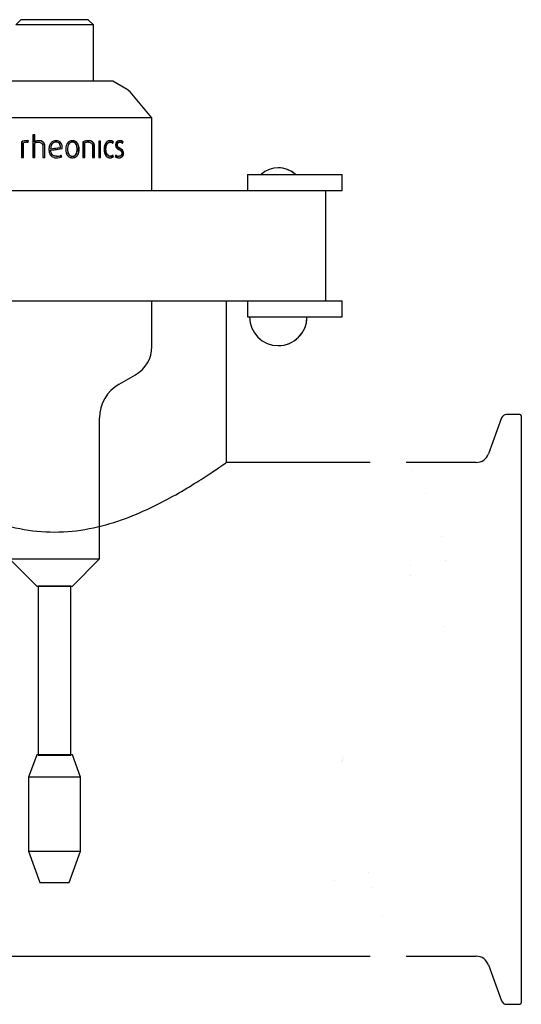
# Paper-space layout 'Sheet1' of a CAD drawing. Header units: millimetres. Extents: x 0 to 296, y -84 to 200.
# Tile 3 of 4: x 94 to 164, y 51 to 188. Entities that reach past the tile are written whole.
import ezdxf
from ezdxf.lldxf.tags import DXFTag

# ---------------------------------------------------------------- set-up
doc = ezdxf.new("R2010")
doc.units = ezdxf.units.MM
for name, color, linetype in [('Default', 7, 'Continuous'), ('DV6_Default', 7, 'Continuous'), ('FTP-20TL-30T', 7, 'Continuous'), ('SRV-HD-X3-A99-B2', 7, 'Continuous'), ('TC_2INCH_SEAL_CL', 7, 'Continuous')]:
    doc.layers.add(name, color=color, linetype=linetype)
tags = doc.linetypes.add('HIDDEN2', pattern=[4.7625, 3.175, -1.5875]).pattern_tags.tags
tags[6:7] = [DXFTag(74, 4), DXFTag(75, 0), DXFTag(340, '0'), DXFTag(46, 0.0), DXFTag(50, 0.0), DXFTag(44, 0.0), DXFTag(45, 0.0)]
tags[4:5] = [DXFTag(74, 4), DXFTag(75, 0), DXFTag(340, '0'), DXFTag(46, 0.0), DXFTag(50, 0.0), DXFTag(44, 0.0), DXFTag(45, 0.0)]

# ---------------------------------------------------------------- blocks, each defined once
blk = doc.blocks.new('SE8')
at = {"layer": 'FTP-20TL-30T', "color": 7, "linetype": 'Continuous'}
for p, q in [((161.25, 132.87), (159.43, 127.87)), ((163.81, 133.35), (161.93, 133.35)), ((163.99, 133.17), (163.99, 51.63)), ((157.74, 126.69), (148.01, 126.69)), ((148.01, 58.11), (157.74, 58.11)), ((159.43, 56.92), (161.25, 51.92)), ((161.93, 51.45), (163.81, 51.45))]:
    blk.add_line(p, q, dxfattribs=at)
for centre, radius, start, end in [((161.93, 132.63), 0.72, 90, 160), ((163.81, 133.17), 0.18, 0, 90), ((157.74, 128.49), 1.8, 270, 340), ((157.74, 56.31), 1.8, 20, 90), ((161.93, 52.17), 0.72, 200, 270), ((163.81, 51.63), 0.18, 270, 360)]:
    blk.add_arc(centre, radius, start, end, dxfattribs=at)
blk = doc.blocks.new('SE9')
at = {"layer": 'DV6_Default', "color": 7, "linetype": 'HIDDEN2'}
blk.add_line((112.72, 142.78), (112.72, 149.15), dxfattribs=at)
at = {"layer": 'FTP-20TL-30T', "color": 7, "linetype": 'Continuous'}
for p, q in [((123.07, 126.69), (123.07, 149.15)), ((143.01, 126.69), (123.07, 126.69)), ((40.66, 58.11), (143.01, 58.11))]:
    blk.add_line(p, q, dxfattribs=at)
blk.add_open_spline([(75.37, 126.69), (75.37, 126.69), (75.53, 126.57), (76.17, 126.13), (76.65, 125.8), (77.88, 124.98), (78.63, 124.49), (80.35, 123.42), (81.34, 122.82), (83.47, 121.62), (84.63, 121.01), (87.14, 119.81), (88.49, 119.23), (91.32, 118.23), (92.83, 117.8), (95.97, 117.2), (97.57, 117.03), (100.85, 117.03), (102.46, 117.2), (105.59, 117.8), (107.11, 118.23), (111.36, 119.73), (113.89, 121.02), (117.1, 122.82), (118.08, 123.42), (119.8, 124.49), (120.53, 124.97), (121.76, 125.79), (122.25, 126.12), (122.9, 126.57), (123.07, 126.69), (123.07, 126.69)], degree=3, knots=[0.5003494, 0.5003494, 0.5003494, 0.5003494, 0.53125, 0.53125, 0.5625, 0.5625, 0.59375, 0.59375, 0.625, 0.625, 0.65625, 0.65625, 0.6875, 0.6875, 0.71875, 0.71875, 0.75, 0.75, 0.78125, 0.78125, 0.8125, 0.8125, 0.875, 0.875, 0.90625, 0.90625, 0.9375, 0.9375, 0.96875, 0.96875, 1, 1, 1, 1], dxfattribs=at)
at = {"layer": 'SRV-HD-X3-A99-B2', "color": 7, "linetype": 'Continuous'}
for p, q in [((94.54, 188.18), (93.82, 187.46)), ((104.62, 187.46), (93.82, 187.46)), ((103.9, 188.18), (94.54, 188.18)), ((104.62, 187.46), (103.9, 188.18)), ((104.62, 179.63), (104.62, 187.46)), ((107.32, 179.63), (91.12, 179.63)), ((109.28, 178.5), (107.32, 179.63)), ((109.7, 178.15), (109.28, 178.5)), ((112.72, 174.55), (109.7, 178.15)), ((112.72, 174.55), (85.72, 174.55)), ((112.72, 164.45), (112.72, 174.55)), ((94.68, 171.22), (94.65, 171.22)), ((94.65, 171.22), (94.65, 169.04)), ((94.68, 171.22), (94.68, 169.04)), ((94.89, 169.04), (94.89, 171.08)), ((95.4, 171.16), (95.37, 171.16)), ((95.37, 171.16), (95.54, 171.15)), ((95.43, 171.38), (95.4, 171.38)), ((95.4, 171.16), (95.54, 171.15)), ((95.54, 171.15), (95.59, 171.36)), ((96.44, 172.19), (96.19, 172.19)), ((96.19, 172.19), (96.19, 169.04)), ((96.21, 172.19), (96.21, 169.04)), ((96.44, 171.22), (96.44, 172.19)), ((96.46, 171.22), (96.44, 171.22)), ((96.44, 169.04), (96.44, 171.01)), ((96.99, 171.16), (96.97, 171.16)), ((97.02, 171.37), (97.01, 171.37)), ((99.21, 171.15), (99.21, 171.15)), ((99.4, 171.18), (99.4, 171.18)), ((101.69, 171.38), (101.71, 171.38)), ((101.69, 171.17), (101.71, 171.17)), ((103.19, 171.22), (103.19, 169.04)), ((103.4, 169.04), (103.4, 171.08)), ((103.4, 171.08), (103.43, 171.08)), ((103.43, 169.04), (103.43, 171.08)), ((103.92, 171.38), (103.95, 171.38)), ((103.92, 171.17), (103.95, 171.17)), ((105.61, 171.33), (105.38, 171.33)), ((105.38, 171.33), (105.38, 169.04)), ((105.56, 169.04), (105.56, 171.33)), ((105.61, 169.04), (105.61, 171.33)), ((106.9, 171.16), (106.96, 171.16)), ((107.27, 171.06), (107.33, 171.22)), ((107.31, 171.03), (107.38, 171.22)), ((107.33, 171.22), (107.38, 171.22)), ((108.25, 171.17), (108.31, 171.17)), ((108.61, 171.07), (108.67, 171.22)), ((108.66, 171.03), (108.73, 171.22)), ((108.67, 171.22), (108.73, 171.22)), ((97.61, 170.61), (97.6, 170.61)), ((97.6, 170.61), (97.6, 169.04)), ((97.61, 170.61), (97.61, 169.04)), ((97.85, 169.04), (97.85, 170.62)), ((98.44, 170.19), (98.43, 170.19)), ((98.66, 170.25), (100.04, 170.45)), ((98.67, 170.25), (98.66, 170.25)), ((98.67, 170.25), (99.22, 170.33)), ((98.67, 170.06), (100.28, 170.29)), ((99.19, 170.13), (100.27, 170.29)), ((100.27, 170.29), (100.28, 170.43)), ((100.27, 170.29), (100.28, 170.29)), ((100.28, 170.43), (100.28, 170.43)), ((100.28, 170.29), (100.28, 170.43)), ((101.01, 170.19), (101.02, 170.19)), ((102.6, 170.19), (102.63, 170.19)), ((104.53, 170.61), (104.53, 169.04)), ((104.72, 169.04), (104.72, 170.62)), ((104.72, 170.62), (104.76, 170.62)), ((104.76, 169.04), (104.76, 170.62)), ((106.3, 170.19), (106.35, 170.19)), ((107.88, 170.79), (107.94, 170.79)), ((108.73, 169.63), (108.79, 169.63)), ((94.65, 169.04), (94.89, 169.04)), ((96.19, 169.04), (96.44, 169.04)), ((97.6, 169.04), (97.85, 169.04)), ((99.22, 169.25), (99.22, 169.25)), ((99.5, 169), (99.5, 169)), ((99.51, 169.21), (99.51, 169.21)), ((100.21, 169.16), (100.12, 169.35)), ((100.21, 169.16), (100.13, 169.35)), ((100.21, 169.16), (100.21, 169.16)), ((101.69, 169.21), (101.71, 169.21)), ((101.69, 169), (101.71, 169)), ((103.19, 169.04), (103.43, 169.04)), ((104.53, 169.04), (104.76, 169.04)), ((105.38, 169.04), (105.61, 169.04)), ((106.89, 169), (106.94, 169)), ((106.9, 169.22), (106.96, 169.22)), ((107.33, 169.16), (107.27, 169.32)), ((107.38, 169.16), (107.31, 169.35)), ((107.33, 169.16), (107.38, 169.16)), ((107.77, 169.35), (107.7, 169.16)), ((108.14, 169.21), (108.19, 169.21))]:
    blk.add_line(p, q, dxfattribs=at)
at = {"layer": 'SRV-HD-X3-A99-B2', "color": 7, "linetype": 'HIDDEN2'}
for p, q in [((94.92, 171.08), (94.89, 171.08)), ((94.92, 169.04), (94.92, 171.08)), ((95.54, 171.15), (95.56, 171.15)), ((95.56, 171.15), (95.54, 171.15)), ((95.56, 171.15), (95.61, 171.36)), ((95.61, 171.36), (95.59, 171.36)), ((96.46, 172.19), (96.44, 172.19)), ((96.46, 171.01), (96.44, 171.01)), ((96.46, 171.22), (96.46, 172.19)), ((96.46, 169.04), (96.46, 171.01)), ((99.4, 171.38), (99.4, 171.38)), ((103.16, 171.22), (103.19, 171.22)), ((103.16, 171.22), (103.16, 169.04)), ((105.34, 171.33), (105.38, 171.33)), ((105.34, 171.33), (105.34, 169.04)), ((106.89, 171.38), (106.94, 171.38)), ((107.26, 171.03), (107.27, 171.06)), ((107.26, 171.03), (107.31, 171.03)), ((108.24, 171.38), (108.3, 171.38)), ((108.6, 171.03), (108.61, 171.07)), ((108.6, 171.03), (108.66, 171.03)), ((97.86, 170.62), (97.85, 170.62)), ((97.86, 169.04), (97.86, 170.62)), ((98.68, 170.06), (98.67, 170.06)), ((98.68, 170.06), (99.19, 170.13)), ((99.19, 170.13), (99.19, 170.13)), ((99.22, 170.33), (100.04, 170.45)), ((100.04, 170.45), (100.04, 170.45)), ((100.76, 170.19), (100.77, 170.19)), ((102.36, 170.19), (102.38, 170.19)), ((104.5, 170.61), (104.53, 170.61)), ((104.5, 170.61), (104.5, 169.04)), ((106.09, 170.19), (106.13, 170.19)), ((107.69, 170.79), (107.75, 170.79)), ((108.17, 170.12), (108.23, 170.12)), ((108.54, 169.63), (108.61, 169.63)), ((94.92, 169.04), (94.89, 169.04)), ((96.46, 169.04), (96.44, 169.04)), ((97.86, 169.04), (97.85, 169.04)), ((99.22, 169.03), (99.22, 169.03)), ((100.12, 169.35), (100.13, 169.35)), ((103.16, 169.04), (103.19, 169.04)), ((104.5, 169.04), (104.53, 169.04)), ((105.34, 169.04), (105.38, 169.04)), ((107.27, 169.32), (107.26, 169.35)), ((107.26, 169.35), (107.31, 169.35)), ((107.72, 169.35), (107.64, 169.16)), ((107.64, 169.16), (107.7, 169.16)), ((107.72, 169.35), (107.77, 169.35)), ((108.14, 169), (108.2, 169)), ((108.17, 137.56), (110.47, 138.88)), ((105.47, 113.3), (105.47, 132.88)), ((92.96, 113.3), (105.47, 113.3)), ((92.96, 113.3), (96.79, 109.48)), ((101.65, 109.48), (105.47, 113.3)), ((101.65, 109.48), (96.79, 109.48)), ((96.96, 109.51), (96.92, 109.48)), ((101.48, 109.51), (96.96, 109.51)), ((96.96, 109.51), (96.96, 86.04)), ((101.48, 86.04), (101.48, 109.51)), ((101.51, 109.48), (101.48, 109.51)), ((96.74, 86.07), (95.62, 82.98)), ((101.69, 86.07), (96.74, 86.07)), ((96.92, 86.07), (96.96, 86.04)), ((96.96, 86.04), (101.48, 86.04)), ((101.48, 86.04), (101.51, 86.07)), ((102.82, 82.98), (101.69, 86.07)), ((102.82, 82.98), (95.62, 82.98)), ((95.62, 82.98), (95.62, 72.69)), ((102.82, 72.69), (102.82, 82.98)), ((95.62, 72.69), (102.82, 72.69)), ((95.62, 72.69), (97.19, 68.37)), ((101.24, 68.37), (102.82, 72.69)), ((97.19, 68.37), (101.24, 68.37))]:
    blk.add_line(p, q, dxfattribs=at)
at = {"layer": 'SRV-HD-X3-A99-B2', "color": 7, "linetype": 'Continuous'}
for centre, radius, start, end in [((95.39, 169.58), 1.8, 89.5076, 114.1366), ((95.41, 169.6), 1.78, 89.5093, 114.2891), ((95.36, 169.89), 1.27, 89.2077, 111.5954), ((95.47, 170.85), 0.534, 76.4443, 97.139), ((97.03, 170.12), 1.25, 91.1212, 118.2343), ((96.98, 170.08), 1.08, 90.6666, 120.44), ((97.05, 170.14), 1.24, 91.1388, 118.4052), ((103.95, 169.44), 1.94, 90.0134, 113.2425), ((103.9, 169.75), 1.42, 89.3854, 110.9027), ((103.94, 169.73), 1.44, 89.3863, 110.7693), ((106.89, 170.69), 0.692, 50.5864, 89.8137), ((106.94, 170.68), 0.699, 50.7997, 89.844), ((106.95, 170.6), 0.563, 49.9733, 89.2606), ((108.24, 170.71), 0.671, 49.9596, 90.2358), ((108.3, 170.7), 0.678, 50.1747, 90.2654), ((108.29, 170.62), 0.556, 48.3539, 88.5186), ((99.53, 170.54), 1.54, 268.8492, 296.184), ((99.53, 170.56), 1.55, 268.8509, 296.0206), ((99.52, 170.56), 1.35, 269.4528, 296.7748), ((106.89, 169.68), 0.681, 269.8658, 309.7341), ((106.94, 169.71), 0.705, 270.1495, 309.0153), ((106.95, 169.78), 0.561, 270.6942, 310.0776), ((108.21, 169.92), 0.918, 235.949, 269.0604), ((108.18, 170), 0.796, 238.7497, 267.0289), ((108.24, 170.01), 0.805, 235.0039, 267.0617)]:
    blk.add_arc(centre, radius, start, end, dxfattribs=at)
at = {"layer": 'SRV-HD-X3-A99-B2', "color": 7, "linetype": 'HIDDEN2'}
for centre, radius, start, end in [((95.38, 169.91), 1.26, 89.2052, 111.7345), ((95.49, 170.86), 0.521, 76.244, 97.2956), ((97, 170.09), 1.07, 90.6808, 120.6244), ((103.92, 169.46), 1.91, 90.0212, 113.3865), ((106.9, 170.61), 0.557, 49.7564, 89.2266), ((108.23, 170.62), 0.55, 48.1255, 88.4844), ((99.52, 170.54), 1.33, 269.4556, 275.483), ((99.52, 170.54), 1.33, 281.3002, 296.9418), ((106.9, 169.77), 0.556, 270.7277, 310.295), ((108.15, 169.91), 0.908, 235.7478, 269.0412), ((108.18, 170), 0.796, 234.8005, 238.7497), ((108.22, 142.78), 4.5, 300, 0), ((110.87, 132.88), 5.4, 120, 180)]:
    blk.add_arc(centre, radius, start, end, dxfattribs=at)
at = {"layer": 'SRV-HD-X3-A99-B2', "color": 7, "linetype": 'Continuous'}
for points, knots in [([(96.97, 171.16), (97.05, 171.16), (97.13, 171.15), (97.28, 171.11), (97.36, 171.08), (97.48, 170.98), (97.53, 170.92), (97.59, 170.77), (97.6, 170.69), (97.6, 170.61)], [0, 0, 0, 0, 0.25, 0.25, 0.5, 0.5, 0.75, 0.75, 1, 1, 1, 1]), ([(96.99, 171.16), (97.07, 171.16), (97.15, 171.15), (97.3, 171.11), (97.37, 171.08), (97.5, 170.98), (97.54, 170.92), (97.6, 170.77), (97.61, 170.69), (97.61, 170.61)], [0, 0, 0, 0, 0.25, 0.25, 0.5, 0.5, 0.75, 0.75, 1, 1, 1, 1]), ([(97.85, 170.62), (97.85, 170.67), (97.85, 170.73), (97.83, 170.84), (97.82, 170.89), (97.78, 170.99), (97.75, 171.03), (97.69, 171.12), (97.65, 171.16), (97.52, 171.26), (97.42, 171.31), (97.22, 171.36), (97.11, 171.37), (97.01, 171.37)], [0, 0, 0, 0, 0.125, 0.125, 0.25, 0.25, 0.375, 0.375, 0.5, 0.5, 0.75, 0.75, 1, 1, 1, 1]), ([(99.4, 171.38), (99.33, 171.38), (99.26, 171.37), (99.12, 171.34), (99.05, 171.32), (98.85, 171.22), (98.74, 171.12), (98.58, 170.89), (98.52, 170.76), (98.47, 170.55), (98.45, 170.48), (98.44, 170.34), (98.43, 170.26), (98.43, 170.19)], [0, 0, 0, 0, 0.125, 0.125, 0.25, 0.25, 0.5, 0.5, 0.75, 0.75, 0.875, 0.875, 1, 1, 1, 1]), ([(99.4, 171.38), (99.33, 171.38), (99.26, 171.37), (99.12, 171.34), (99.05, 171.32), (98.86, 171.22), (98.75, 171.12), (98.58, 170.89), (98.52, 170.75), (98.47, 170.55), (98.46, 170.48), (98.44, 170.34), (98.44, 170.26), (98.44, 170.19)], [0, 0, 0, 0, 0.125, 0.125, 0.25, 0.25, 0.5, 0.5, 0.75, 0.75, 0.875, 0.875, 1, 1, 1, 1]), ([(99.4, 171.18), (99.29, 171.17), (99.18, 171.15), (98.98, 171.05), (98.9, 170.97), (98.77, 170.79), (98.73, 170.68), (98.68, 170.47), (98.67, 170.36), (98.66, 170.25)], [0, 0, 0, 0, 0.25, 0.25, 0.5, 0.5, 0.75, 0.75, 1, 1, 1, 1]), ([(99.4, 171.18), (99.29, 171.17), (99.18, 171.15), (98.98, 171.05), (98.9, 170.97), (98.78, 170.78), (98.73, 170.68), (98.68, 170.47), (98.67, 170.36), (98.67, 170.25)], [0, 0, 0, 0, 0.25, 0.25, 0.5, 0.5, 0.75, 0.75, 1, 1, 1, 1]), ([(100.28, 170.43), (100.28, 170.49), (100.27, 170.55), (100.26, 170.67), (100.25, 170.73), (100.19, 170.91), (100.14, 171.02), (99.98, 171.2), (99.87, 171.27), (99.7, 171.34), (99.64, 171.35), (99.52, 171.37), (99.46, 171.38), (99.4, 171.38)], [0, 0, 0, 0, 0.125, 0.125, 0.25, 0.25, 0.5, 0.5, 0.75, 0.75, 0.875, 0.875, 1, 1, 1, 1]), ([(100.28, 170.43), (100.28, 170.49), (100.28, 170.55), (100.26, 170.67), (100.25, 170.73), (100.2, 170.91), (100.14, 171.02), (99.98, 171.2), (99.88, 171.27), (99.7, 171.34), (99.64, 171.35), (99.52, 171.37), (99.46, 171.38), (99.4, 171.38)], [0, 0, 0, 0, 0.125, 0.125, 0.25, 0.25, 0.5, 0.5, 0.75, 0.75, 0.875, 0.875, 1, 1, 1, 1]), ([(100.04, 170.45), (100.04, 170.54), (100.03, 170.63), (99.98, 170.81), (99.95, 170.9), (99.83, 171.04), (99.76, 171.1), (99.59, 171.16), (99.49, 171.18), (99.4, 171.18)], [0, 0, 0, 0, 0.25, 0.25, 0.5, 0.5, 0.75, 0.75, 1, 1, 1, 1]), ([(101.71, 171.38), (101.64, 171.38), (101.57, 171.37), (101.43, 171.34), (101.36, 171.32), (101.17, 171.22), (101.07, 171.12), (100.91, 170.89), (100.85, 170.75), (100.81, 170.55), (100.79, 170.48), (100.78, 170.33), (100.78, 170.26), (100.77, 170.19)], [0, 0, 0, 0, 0.125, 0.125, 0.25, 0.25, 0.5, 0.5, 0.75, 0.75, 0.875, 0.875, 1, 1, 1, 1]), ([(101.69, 171.17), (101.63, 171.17), (101.58, 171.16), (101.47, 171.14), (101.42, 171.11), (101.28, 171.03), (101.2, 170.94), (101.09, 170.74), (101.06, 170.63), (101.02, 170.42), (101.01, 170.3), (101.01, 170.19)], [0, 0, 0, 0, 0.125, 0.125, 0.25, 0.25, 0.5, 0.5, 0.75, 0.75, 1, 1, 1, 1]), ([(101.71, 171.17), (101.65, 171.17), (101.6, 171.16), (101.49, 171.14), (101.44, 171.11), (101.29, 171.03), (101.22, 170.94), (101.11, 170.74), (101.07, 170.64), (101.03, 170.42), (101.02, 170.3), (101.02, 170.19)], [0, 0, 0, 0, 0.125, 0.125, 0.25, 0.25, 0.5, 0.5, 0.75, 0.75, 1, 1, 1, 1]), ([(102.6, 170.19), (102.6, 170.26), (102.6, 170.33), (102.59, 170.48), (102.58, 170.54), (102.54, 170.68), (102.52, 170.75), (102.47, 170.88), (102.44, 170.94), (102.36, 171.06), (102.32, 171.12), (102.21, 171.21), (102.16, 171.25), (102.03, 171.32), (101.97, 171.34), (101.83, 171.37), (101.76, 171.38), (101.69, 171.38)], [0, 0, 0, 0, 0.125, 0.125, 0.25, 0.25, 0.375, 0.375, 0.5, 0.5, 0.625, 0.625, 0.75, 0.75, 0.875, 0.875, 1, 1, 1, 1]), ([(102.63, 170.19), (102.63, 170.26), (102.62, 170.33), (102.61, 170.48), (102.6, 170.55), (102.57, 170.68), (102.54, 170.75), (102.49, 170.88), (102.46, 170.94), (102.38, 171.06), (102.34, 171.12), (102.23, 171.21), (102.18, 171.25), (102.05, 171.32), (101.98, 171.34), (101.85, 171.37), (101.78, 171.38), (101.71, 171.38)], [0, 0, 0, 0, 0.125, 0.125, 0.25, 0.25, 0.375, 0.375, 0.5, 0.5, 0.625, 0.625, 0.75, 0.75, 0.875, 0.875, 1, 1, 1, 1]), ([(102.38, 170.19), (102.38, 170.3), (102.38, 170.42), (102.33, 170.64), (102.3, 170.74), (102.19, 170.94), (102.12, 171.03), (101.98, 171.11), (101.93, 171.14), (101.82, 171.16), (101.76, 171.17), (101.71, 171.17)], [0, 0, 0, 0, 0.25, 0.25, 0.5, 0.5, 0.75, 0.75, 0.875, 0.875, 1, 1, 1, 1]), ([(104.72, 170.62), (104.72, 170.68), (104.72, 170.73), (104.7, 170.84), (104.69, 170.89), (104.65, 170.99), (104.63, 171.04), (104.57, 171.13), (104.53, 171.17), (104.41, 171.27), (104.32, 171.31), (104.12, 171.37), (104.02, 171.38), (103.92, 171.38)], [0, 0, 0, 0, 0.125, 0.125, 0.25, 0.25, 0.375, 0.375, 0.5, 0.5, 0.75, 0.75, 1, 1, 1, 1]), ([(104.76, 170.62), (104.76, 170.68), (104.76, 170.73), (104.74, 170.84), (104.73, 170.89), (104.69, 170.99), (104.66, 171.04), (104.6, 171.13), (104.57, 171.17), (104.45, 171.27), (104.35, 171.31), (104.16, 171.37), (104.05, 171.38), (103.95, 171.38)], [0, 0, 0, 0, 0.125, 0.125, 0.25, 0.25, 0.375, 0.375, 0.5, 0.5, 0.75, 0.75, 1, 1, 1, 1]), ([(103.95, 171.17), (104.03, 171.17), (104.1, 171.16), (104.24, 171.12), (104.31, 171.09), (104.42, 170.98), (104.47, 170.92), (104.52, 170.77), (104.53, 170.69), (104.53, 170.61)], [0, 0, 0, 0, 0.25, 0.25, 0.5, 0.5, 0.75, 0.75, 1, 1, 1, 1]), ([(106.94, 171.38), (106.82, 171.37), (106.71, 171.34), (106.49, 171.22), (106.4, 171.12), (106.25, 170.89), (106.2, 170.75), (106.16, 170.55), (106.15, 170.48), (106.13, 170.34), (106.13, 170.26), (106.13, 170.19)], [0, 0, 0, 0, 0.25, 0.25, 0.5, 0.5, 0.75, 0.75, 0.875, 0.875, 1, 1, 1, 1]), ([(106.3, 170.19), (106.3, 170.31), (106.31, 170.42), (106.35, 170.64), (106.38, 170.75), (106.48, 170.94), (106.55, 171.02), (106.68, 171.11), (106.72, 171.13), (106.81, 171.16), (106.86, 171.16), (106.9, 171.16)], [0, 0, 0, 0, 0.25, 0.25, 0.5, 0.5, 0.75, 0.75, 0.875, 0.875, 1, 1, 1, 1]), ([(106.35, 170.19), (106.35, 170.31), (106.36, 170.42), (106.4, 170.64), (106.43, 170.75), (106.51, 170.89), (106.54, 170.94), (106.61, 171.02), (106.64, 171.05), (106.73, 171.11), (106.77, 171.13), (106.86, 171.16), (106.91, 171.16), (106.96, 171.16)], [0, 0, 0, 0, 0.25, 0.25, 0.5, 0.5, 0.625, 0.625, 0.75, 0.75, 0.875, 0.875, 1, 1, 1, 1]), ([(108.3, 171.38), (108.23, 171.38), (108.16, 171.37), (108.04, 171.32), (107.98, 171.29), (107.87, 171.19), (107.82, 171.12), (107.78, 171), (107.76, 170.96), (107.75, 170.87), (107.75, 170.83), (107.75, 170.79)], [0, 0, 0, 0, 0.25, 0.25, 0.5, 0.5, 0.75, 0.75, 0.875, 0.875, 1, 1, 1, 1]), ([(107.88, 170.79), (107.88, 170.84), (107.9, 170.9), (107.94, 171), (107.97, 171.05), (108.04, 171.12), (108.08, 171.14), (108.16, 171.17), (108.21, 171.17), (108.25, 171.17)], [0, 0, 0, 0, 0.25, 0.25, 0.5, 0.5, 0.75, 0.75, 1, 1, 1, 1]), ([(107.94, 170.79), (107.94, 170.85), (107.95, 170.9), (107.99, 171.01), (108.03, 171.05), (108.1, 171.12), (108.14, 171.14), (108.22, 171.17), (108.27, 171.17), (108.31, 171.17)], [0, 0, 0, 0, 0.25, 0.25, 0.5, 0.5, 0.75, 0.75, 1, 1, 1, 1]), ([(98.43, 170.19), (98.43, 170.12), (98.44, 170.04), (98.45, 169.89), (98.47, 169.82), (98.53, 169.6), (98.59, 169.46), (98.78, 169.22), (98.91, 169.13), (99.12, 169.05), (99.2, 169.03), (99.35, 169.01), (99.42, 169), (99.5, 169)], [0, 0, 0, 0, 0.125, 0.125, 0.25, 0.25, 0.5, 0.5, 0.75, 0.75, 0.875, 0.875, 1, 1, 1, 1]), ([(98.44, 170.19), (98.44, 170.12), (98.44, 170.04), (98.46, 169.89), (98.47, 169.82), (98.53, 169.6), (98.59, 169.46), (98.79, 169.23), (98.91, 169.14), (99.12, 169.05), (99.2, 169.03), (99.35, 169.01), (99.42, 169), (99.5, 169)], [0, 0, 0, 0, 0.125, 0.125, 0.25, 0.25, 0.5, 0.5, 0.75, 0.75, 0.875, 0.875, 1, 1, 1, 1]), ([(99.51, 169.21), (99.4, 169.21), (99.28, 169.23), (99.08, 169.3), (98.98, 169.36), (98.83, 169.52), (98.77, 169.62), (98.72, 169.78), (98.7, 169.84), (98.68, 169.94), (98.68, 170), (98.67, 170.06)], [0, 0, 0, 0, 0.25, 0.25, 0.5, 0.5, 0.75, 0.75, 0.875, 0.875, 1, 1, 1, 1]), ([(100.77, 170.19), (100.78, 170.12), (100.78, 170.05), (100.79, 169.91), (100.81, 169.84), (100.84, 169.7), (100.86, 169.63), (100.91, 169.5), (100.95, 169.44), (101.03, 169.32), (101.07, 169.26), (101.18, 169.17), (101.23, 169.13), (101.36, 169.06), (101.43, 169.04), (101.57, 169.01), (101.64, 169), (101.71, 169)], [0, 0, 0, 0, 0.125, 0.125, 0.25, 0.25, 0.375, 0.375, 0.5, 0.5, 0.625, 0.625, 0.75, 0.75, 0.875, 0.875, 1, 1, 1, 1]), ([(101.01, 170.19), (101.01, 170.08), (101.02, 169.97), (101.06, 169.75), (101.09, 169.64), (101.2, 169.44), (101.28, 169.36), (101.42, 169.27), (101.47, 169.25), (101.58, 169.22), (101.63, 169.22), (101.69, 169.21)], [0, 0, 0, 0, 0.25, 0.25, 0.5, 0.5, 0.75, 0.75, 0.875, 0.875, 1, 1, 1, 1]), ([(101.02, 170.19), (101.02, 170.08), (101.03, 169.97), (101.07, 169.75), (101.11, 169.64), (101.22, 169.44), (101.29, 169.36), (101.43, 169.27), (101.49, 169.25), (101.59, 169.22), (101.65, 169.22), (101.71, 169.21)], [0, 0, 0, 0, 0.25, 0.25, 0.5, 0.5, 0.75, 0.75, 0.875, 0.875, 1, 1, 1, 1]), ([(101.69, 169), (101.76, 169), (101.83, 169.01), (101.97, 169.04), (102.03, 169.06), (102.22, 169.16), (102.32, 169.26), (102.48, 169.5), (102.53, 169.63), (102.58, 169.84), (102.59, 169.91), (102.6, 170.05), (102.6, 170.12), (102.6, 170.19)], [0, 0, 0, 0, 0.125, 0.125, 0.25, 0.25, 0.5, 0.5, 0.75, 0.75, 0.875, 0.875, 1, 1, 1, 1]), ([(101.71, 169.21), (101.76, 169.22), (101.82, 169.22), (101.93, 169.25), (101.98, 169.27), (102.12, 169.35), (102.19, 169.44), (102.3, 169.64), (102.33, 169.75), (102.38, 169.97), (102.38, 170.08), (102.38, 170.19)], [0, 0, 0, 0, 0.125, 0.125, 0.25, 0.25, 0.5, 0.5, 0.75, 0.75, 1, 1, 1, 1]), ([(101.71, 169), (101.78, 169), (101.85, 169.01), (101.98, 169.04), (102.05, 169.06), (102.24, 169.16), (102.34, 169.26), (102.5, 169.5), (102.55, 169.63), (102.6, 169.84), (102.61, 169.91), (102.62, 170.05), (102.63, 170.12), (102.63, 170.19)], [0, 0, 0, 0, 0.125, 0.125, 0.25, 0.25, 0.5, 0.5, 0.75, 0.75, 0.875, 0.875, 1, 1, 1, 1]), ([(106.13, 170.19), (106.13, 170.12), (106.13, 170.05), (106.15, 169.9), (106.16, 169.83), (106.2, 169.63), (106.25, 169.49), (106.36, 169.32), (106.4, 169.26), (106.49, 169.17), (106.54, 169.13), (106.65, 169.07), (106.71, 169.04), (106.82, 169.01), (106.88, 169), (106.94, 169)], [0, 0, 0, 0, 0.125, 0.125, 0.25, 0.25, 0.5, 0.5, 0.625, 0.625, 0.75, 0.75, 0.875, 0.875, 1, 1, 1, 1]), ([(106.9, 169.22), (106.81, 169.22), (106.72, 169.25), (106.55, 169.36), (106.48, 169.44), (106.38, 169.64), (106.35, 169.74), (106.31, 169.96), (106.3, 170.08), (106.3, 170.19)], [0, 0, 0, 0, 0.25, 0.25, 0.5, 0.5, 0.75, 0.75, 1, 1, 1, 1]), ([(106.96, 169.22), (106.86, 169.22), (106.77, 169.25), (106.6, 169.36), (106.53, 169.44), (106.43, 169.64), (106.4, 169.74), (106.36, 169.97), (106.35, 170.08), (106.35, 170.19)], [0, 0, 0, 0, 0.25, 0.25, 0.5, 0.5, 0.75, 0.75, 1, 1, 1, 1]), ([(107.75, 170.79), (107.75, 170.7), (107.76, 170.62), (107.81, 170.47), (107.85, 170.4), (107.95, 170.29), (108, 170.25), (108.11, 170.18), (108.17, 170.15), (108.23, 170.12)], [0, 0, 0, 0, 0.25, 0.25, 0.5, 0.5, 0.75, 0.75, 1, 1, 1, 1]), ([(108.25, 170.31), (108.16, 170.36), (108.08, 170.4), (107.97, 170.51), (107.93, 170.55), (107.89, 170.66), (107.88, 170.73), (107.88, 170.79)], [0, 0, 0, 0, 0.5, 0.5, 0.75, 0.75, 1, 1, 1, 1]), ([(108.31, 170.31), (108.22, 170.36), (108.14, 170.4), (108.02, 170.51), (107.99, 170.55), (107.95, 170.66), (107.94, 170.72), (107.94, 170.79)], [0, 0, 0, 0, 0.5, 0.5, 0.75, 0.75, 1, 1, 1, 1]), ([(108.14, 169), (108.21, 169), (108.28, 169.01), (108.42, 169.05), (108.48, 169.09), (108.6, 169.2), (108.65, 169.27), (108.7, 169.39), (108.71, 169.44), (108.72, 169.53), (108.73, 169.58), (108.73, 169.63)], [0, 0, 0, 0, 0.25, 0.25, 0.5, 0.5, 0.75, 0.75, 0.875, 0.875, 1, 1, 1, 1]), ([(108.61, 169.63), (108.6, 169.57), (108.59, 169.5), (108.55, 169.39), (108.51, 169.34), (108.43, 169.27), (108.39, 169.25), (108.29, 169.22), (108.24, 169.21), (108.19, 169.21)], [0, 0, 0, 0, 0.25, 0.25, 0.5, 0.5, 0.75, 0.75, 1, 1, 1, 1]), ([(108.2, 169), (108.27, 169), (108.34, 169.01), (108.48, 169.05), (108.54, 169.09), (108.66, 169.19), (108.71, 169.27), (108.76, 169.39), (108.77, 169.44), (108.79, 169.53), (108.79, 169.58), (108.79, 169.63)], [0, 0, 0, 0, 0.25, 0.25, 0.5, 0.5, 0.75, 0.75, 0.875, 0.875, 1, 1, 1, 1]), ([(108.23, 170.12), (108.32, 170.08), (108.41, 170.03), (108.52, 169.92), (108.55, 169.88), (108.6, 169.76), (108.6, 169.7), (108.61, 169.63)], [0, 0, 0, 0, 0.5, 0.5, 0.75, 0.75, 1, 1, 1, 1]), ([(108.73, 169.63), (108.73, 169.72), (108.71, 169.8), (108.67, 169.96), (108.63, 170.03), (108.53, 170.14), (108.48, 170.18), (108.37, 170.25), (108.31, 170.28), (108.25, 170.31)], [0, 0, 0, 0, 0.25, 0.25, 0.5, 0.5, 0.75, 0.75, 1, 1, 1, 1]), ([(108.79, 169.63), (108.79, 169.72), (108.78, 169.8), (108.73, 169.96), (108.69, 170.03), (108.59, 170.14), (108.54, 170.18), (108.43, 170.25), (108.37, 170.28), (108.31, 170.31)], [0, 0, 0, 0, 0.25, 0.25, 0.5, 0.5, 0.75, 0.75, 1, 1, 1, 1])]:
    blk.add_open_spline(points, degree=3, knots=knots, dxfattribs=at)
at = {"layer": 'SRV-HD-X3-A99-B2', "color": 7, "linetype": 'HIDDEN2'}
for points, knots in [([(97.86, 170.62), (97.86, 170.67), (97.86, 170.73), (97.84, 170.83), (97.83, 170.89), (97.77, 171.03), (97.7, 171.12), (97.54, 171.26), (97.44, 171.31), (97.23, 171.36), (97.13, 171.37), (97.02, 171.37)], [0, 0, 0, 0, 0.125, 0.125, 0.25, 0.25, 0.5, 0.5, 0.75, 0.75, 1, 1, 1, 1]), ([(100.04, 170.45), (100.03, 170.54), (100.02, 170.63), (99.98, 170.81), (99.94, 170.89), (99.83, 171.04), (99.75, 171.09), (99.58, 171.16), (99.49, 171.18), (99.4, 171.18)], [0, 0, 0, 0, 0.25, 0.25, 0.5, 0.5, 0.75, 0.75, 1, 1, 1, 1]), ([(101.69, 171.38), (101.62, 171.38), (101.55, 171.37), (101.41, 171.34), (101.35, 171.32), (101.16, 171.22), (101.05, 171.12), (100.9, 170.89), (100.84, 170.75), (100.79, 170.54), (100.78, 170.48), (100.77, 170.33), (100.76, 170.26), (100.76, 170.19)], [0, 0, 0, 0, 0.125, 0.125, 0.25, 0.25, 0.5, 0.5, 0.75, 0.75, 0.875, 0.875, 1, 1, 1, 1]), ([(102.36, 170.19), (102.36, 170.3), (102.35, 170.42), (102.31, 170.63), (102.28, 170.74), (102.18, 170.94), (102.1, 171.03), (101.96, 171.11), (101.91, 171.14), (101.8, 171.16), (101.75, 171.17), (101.69, 171.17)], [0, 0, 0, 0, 0.25, 0.25, 0.5, 0.5, 0.75, 0.75, 0.875, 0.875, 1, 1, 1, 1]), ([(103.92, 171.17), (103.99, 171.17), (104.07, 171.16), (104.21, 171.12), (104.28, 171.08), (104.39, 170.98), (104.43, 170.92), (104.49, 170.77), (104.49, 170.69), (104.5, 170.61)], [0, 0, 0, 0, 0.25, 0.25, 0.5, 0.5, 0.75, 0.75, 1, 1, 1, 1]), ([(106.89, 171.38), (106.77, 171.37), (106.65, 171.34), (106.44, 171.21), (106.35, 171.12), (106.2, 170.89), (106.16, 170.75), (106.11, 170.55), (106.1, 170.48), (106.09, 170.34), (106.09, 170.26), (106.09, 170.19)], [0, 0, 0, 0, 0.25, 0.25, 0.5, 0.5, 0.75, 0.75, 0.875, 0.875, 1, 1, 1, 1]), ([(108.24, 171.38), (108.17, 171.38), (108.1, 171.37), (107.98, 171.32), (107.92, 171.29), (107.81, 171.19), (107.76, 171.12), (107.72, 171), (107.71, 170.96), (107.69, 170.87), (107.69, 170.83), (107.69, 170.79)], [0, 0, 0, 0, 0.25, 0.25, 0.5, 0.5, 0.75, 0.75, 0.875, 0.875, 1, 1, 1, 1]), ([(99.22, 169.25), (99.2, 169.26), (99.19, 169.26), (99.08, 169.3), (98.98, 169.36), (98.83, 169.53), (98.77, 169.63), (98.72, 169.78), (98.71, 169.84), (98.69, 169.94), (98.68, 170), (98.68, 170.06)], [0.2197936, 0.2197936, 0.2197936, 0.2197936, 0.25, 0.25, 0.5, 0.5, 0.75, 0.75, 0.875, 0.875, 1, 1, 1, 1]), ([(100.76, 170.19), (100.76, 170.12), (100.77, 170.05), (100.78, 169.91), (100.79, 169.84), (100.83, 169.7), (100.85, 169.63), (100.9, 169.5), (100.93, 169.44), (101.01, 169.32), (101.06, 169.27), (101.16, 169.17), (101.22, 169.13), (101.35, 169.06), (101.41, 169.04), (101.55, 169.01), (101.62, 169), (101.69, 169)], [0, 0, 0, 0, 0.125, 0.125, 0.25, 0.25, 0.375, 0.375, 0.5, 0.5, 0.625, 0.625, 0.75, 0.75, 0.875, 0.875, 1, 1, 1, 1]), ([(101.69, 169.21), (101.75, 169.22), (101.8, 169.22), (101.91, 169.25), (101.96, 169.27), (102.1, 169.36), (102.18, 169.44), (102.28, 169.64), (102.31, 169.75), (102.35, 169.97), (102.36, 170.08), (102.36, 170.19)], [0, 0, 0, 0, 0.125, 0.125, 0.25, 0.25, 0.5, 0.5, 0.75, 0.75, 1, 1, 1, 1]), ([(106.09, 170.19), (106.09, 170.12), (106.09, 170.05), (106.1, 169.91), (106.11, 169.84), (106.16, 169.63), (106.2, 169.49), (106.31, 169.32), (106.35, 169.27), (106.44, 169.17), (106.49, 169.13), (106.6, 169.07), (106.66, 169.04), (106.77, 169.01), (106.83, 169), (106.89, 169)], [0, 0, 0, 0, 0.125, 0.125, 0.25, 0.25, 0.5, 0.5, 0.625, 0.625, 0.75, 0.75, 0.875, 0.875, 1, 1, 1, 1]), ([(107.69, 170.79), (107.69, 170.7), (107.7, 170.62), (107.75, 170.47), (107.79, 170.4), (107.89, 170.3), (107.94, 170.25), (108.05, 170.18), (108.11, 170.15), (108.17, 170.12)], [0, 0, 0, 0, 0.25, 0.25, 0.5, 0.5, 0.75, 0.75, 1, 1, 1, 1]), ([(108.54, 169.63), (108.54, 169.57), (108.53, 169.5), (108.49, 169.39), (108.45, 169.34), (108.37, 169.27), (108.33, 169.25), (108.23, 169.22), (108.18, 169.21), (108.14, 169.21)], [0, 0, 0, 0, 0.25, 0.25, 0.5, 0.5, 0.75, 0.75, 1, 1, 1, 1]), ([(108.17, 170.12), (108.26, 170.08), (108.34, 170.03), (108.46, 169.92), (108.49, 169.88), (108.53, 169.76), (108.54, 169.7), (108.54, 169.63)], [0, 0, 0, 0, 0.5, 0.5, 0.75, 0.75, 1, 1, 1, 1])]:
    blk.add_open_spline(points, degree=3, knots=knots, dxfattribs=at)
at = {"layer": 'SRV-HD-X3-A99-B2', "color": 7, "linetype": 'Continuous'}
blk.add_open_spline([(99.51, 169.21), (99.41, 169.21), (99.31, 169.23), (99.22, 169.25)], degree=3, dxfattribs=at)
at = {"layer": 'TC_2INCH_SEAL_CL', "color": 7, "linetype": 'Continuous'}
for p, q in [((125.97, 166.7), (132.2, 166.7)), ((125.97, 166.7), (125.97, 164.45)), ((132.2, 166.7), (139.14, 166.7)), ((139.14, 164.45), (139.14, 166.7)), ((69.71, 164.45), (124.36, 164.45)), ((124.36, 164.45), (132.98, 164.45)), ((132.98, 164.45), (139.14, 164.45)), ((136.83, 164.45), (136.83, 149.15)), ((136.84, 164.45), (136.84, 149.15)), ((69.71, 149.15), (124.36, 149.15)), ((124.36, 149.15), (132.98, 149.15)), ((125.97, 149.15), (125.97, 146.9)), ((132.98, 149.15), (139.14, 149.15)), ((139.14, 146.9), (139.14, 149.15)), ((125.97, 146.9), (132.2, 146.9)), ((132.2, 146.9), (139.14, 146.9))]:
    blk.add_line(p, q, dxfattribs=at)
for centre, radius, start, end in [((130.26, 164), 3.6, 48.5904, 131.4096), ((130.27, 164), 3.6, 48.5904, 90.0941), ((130.26, 146.9), 3.98, 180, 0), ((130.27, 146.9), 3.98, 269.9148, 0)]:
    blk.add_arc(centre, radius, start, end, dxfattribs=at)
blk = doc.blocks.new('SE16')
at = {"layer": 'Default', "color": 7, "linetype": 'Continuous', "const_width": 0.00025}
for points in [[(143.01, 58.11, -0.333333), (143.01, 92.4, 0.333333), (143.01, 126.69, 0.333333)], [(148.01, 58.11, -0.333333), (148.01, 92.4, 0.333333), (148.01, 126.69, 0.333333)]]:
    blk.add_lwpolyline(points, format="xyb", dxfattribs=at)

psp = doc.layouts.new('Sheet1')

# ---------------------------------------------------------------- block references
at = {"layer": 'Default'}
for name in ['SE9', 'SE8', 'SE16']:
    psp.add_blockref(name, (0, 0), dxfattribs=at)

doc.saveas('drawing.dxf')
